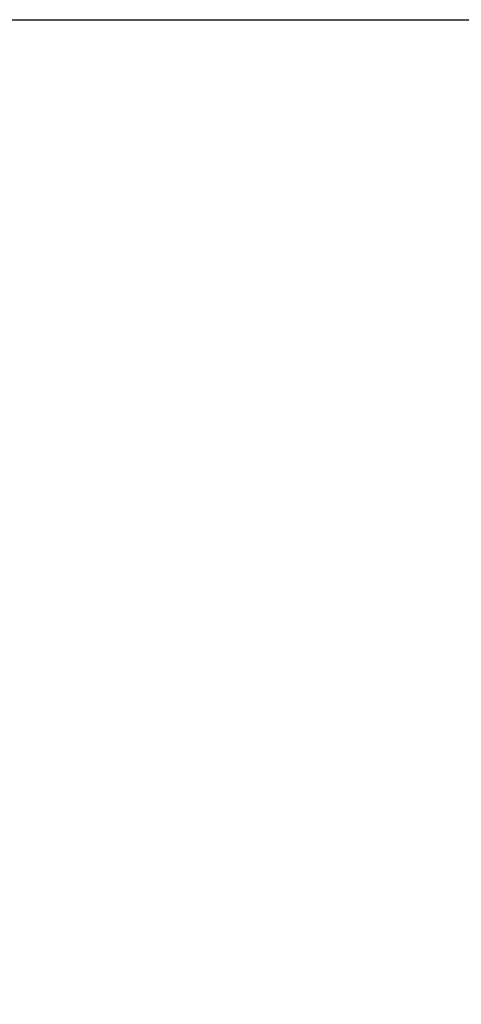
# Model space of a CAD drawing. Header units: millimetres. Extents: x 7 to 438, y 7 to 308.
# Tile 9 of 27: x 113 to 128, y 235 to 268. Entities that reach past the tile are written whole.
import ezdxf

# ---------------------------------------------------------------- set-up
doc = ezdxf.new("R2010")
doc.units = ezdxf.units.MM
doc.header["$LTSCALE"] = 1.5
doc.linetypes.add('SLD-实线', pattern=[0])
doc.layers.add('细实线层', color=7, linetype='SLD-实线')
doc.styles.add('SLDTEXTSTYLE1', font='txt')
doc.dimstyles.new('SLDDIMSTYLE7', dxfattribs={"dimtxt": 3.75, "dimasz": 3.75, "dimexe": 0, "dimexo": 0.0625, "dimgap": 0.9375, "dimtad": 2, "dimrnd": 1e-09, "dimzin": 12, "dimdsep": 46, "dimtxsty": 'SLDTEXTSTYLE1', "dimsah": 1, "dimcen": 0.09, "dimadec": 0, "dimazin": 3, "dimtol": 1, "dimtp": 30, "dimtm": 30, "dimtfac": 1, "dimtdec": 0, "dimtofl": 0, "dimtmove": 0, "dimatfit": 3, "dimfxl": 1, "dimfrac": 2, "dimtolj": 1, "dimarcsym": 0})

# ---------------------------------------------------------------- blocks, each defined once
blk = doc.blocks.new('_D_7')
at = {"layer": '细实线层'}
for p, q in [((86.945, 267.512), (218.053, 267.512)), ((216.553, 267.512), (216.553, 170.8)), ((141.643, 170.8), (218.053, 170.8))]:
    blk.add_line(p, q, dxfattribs=at)
for points in [[(216.553, 267.512), (215.976, 263.762), (217.13, 263.762)], [(216.553, 170.8), (217.13, 174.55), (215.976, 174.55)]]:
    blk.add_solid(points, dxfattribs=at)
at = {"layer": '细实线层', "attachment_point": 1, "rotation": 90, "style": 'SLDTEXTSTYLE1'}
for s, insert, char_height in [('±30', (213.314, 210.107), 2.625), ('300', (212.189, 201.378), 3.75)]:
    blk.add_mtext(s, dxfattribs=dict(at, insert=insert, char_height=char_height))

msp = doc.modelspace()

# ---------------------------------------------------------------- dimensions: what is measured, and where the dimension line sits
at = {"layer": '细实线层'}
dim = msp.add_linear_dim(base=(216.552606, 170.799593), p1=(86.945224, 267.512163), p2=(141.642884, 170.799593), angle=90, text='300 最大', dimstyle='SLDDIMSTYLE7', dxfattribs=at)
dim.commit()
dim.dimension.update_dxf_attribs({"geometry": '_D_7', "text_midpoint": (216.552606, 208.797591), "dimtype": 160})

doc.saveas('drawing.dxf')
